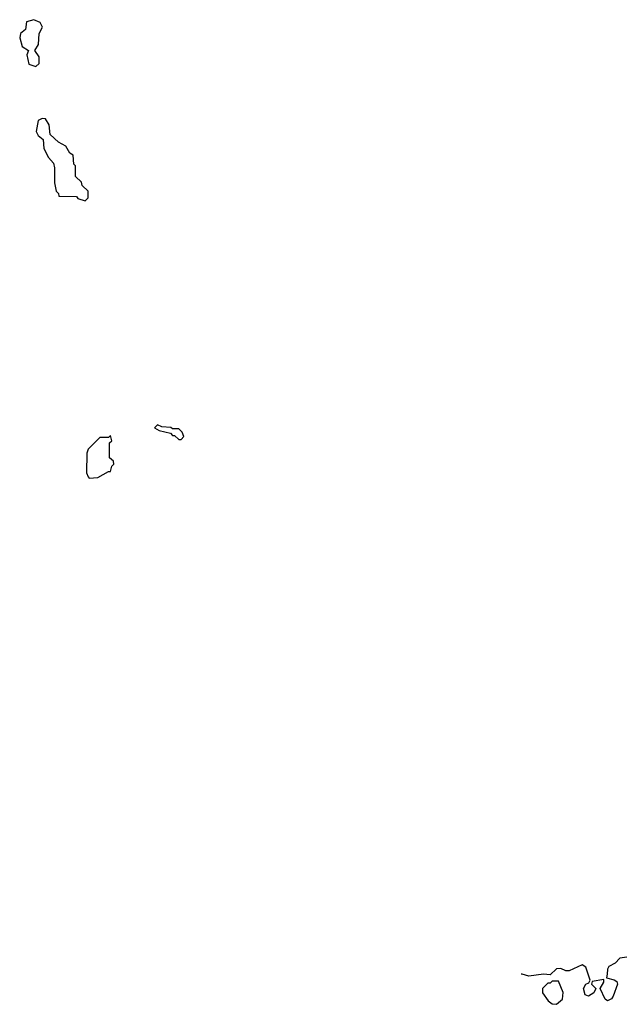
# Model space of a CAD drawing. Extents: x 1980017 to 2252640, y 74400 to 266395.
# Tile 1 of 256: x 2096639 to 2099464, y 78011 to 82630. Entities that reach past the tile are written whole.
import ezdxf

# ---------------------------------------------------------------- set-up
doc = ezdxf.new("R2010")
doc.units = 0

msp = doc.modelspace()

# ---------------------------------------------------------------- linework, layer by layer
at = {"layer": '0CON20XD'}
for points in [[(2096715, 82410), (2096730, 82425), (2096730, 82455), (2096710, 82485), (2096727, 82513), (2096730, 82565), (2096746.2, 82595), (2096735, 82616.7), (2096705, 82630), (2096670.7, 82619.3), (2096665.9, 82584.1), (2096642.5, 82565), (2096638.8, 82545), (2096650, 82505), (2096680, 82485), (2096672.5, 82465), (2096681.7, 82421.7), (2096715, 82410)], [(2096945, 81780), (2096960, 81795), (2096960, 81825), (2096931.7, 81851.7), (2096928.3, 81868.3), (2096900, 81895), (2096900, 81945), (2096892.5, 81952.5), (2096890, 81995), (2096873.6, 82003.6), (2096855, 82036.7), (2096820, 82055), (2096781.7, 82091.7), (2096777, 82137), (2096760, 82165), (2096743.6, 82166.4), (2096725, 82157.5), (2096716.7, 82105), (2096725, 82087.5), (2096748.3, 82068.3), (2096752.5, 82025), (2096773, 81983), (2096797, 81957), (2096802.5, 81935), (2096802.5, 81865), (2096810, 81825), (2096820, 81815), (2096821.7, 81801.7), (2096905, 81800), (2096911.7, 81791.7), (2096945, 81780)], [(2097395, 80660), (2097407.5, 80675), (2097400, 80695), (2097385, 80710), (2097355, 80710), (2097347, 80717), (2097305, 80720), (2097285, 80730), (2097270, 80715), (2097293, 80703), (2097345, 80690), (2097355, 80680), (2097365, 80680), (2097385, 80660), (2097395, 80660)], [(2096965, 80480), (2097005, 80482.5), (2097055, 80510), (2097065, 80510), (2097070, 80535), (2097080, 80545), (2097078.3, 80558.3), (2097060, 80575), (2097060, 80645), (2097070, 80655), (2097065, 80680), (2097055, 80670), (2097015, 80670), (2096960, 80615), (2096953, 80597), (2096952.5, 80505), (2096960, 80485), (2096965, 80480)], [(2099485, 78232.5), (2099451.7, 78228.3), (2099430, 78205), (2099400.7, 78189.3), (2099393.9, 78176.1), (2099393.3, 78153.3), (2099390, 78135), (2099426.1, 78126.1), (2099438, 78118), (2099441.2, 78105), (2099420.7, 78049.3), (2099413, 78037), (2099395, 78027.5), (2099383.3, 78035), (2099360, 78085), (2099377.5, 78115), (2099377.5, 78127.5), (2099322.5, 78117.5), (2099320, 78105), (2099340, 78085), (2099330, 78065), (2099305, 78050), (2099290, 78055), (2099282.5, 78085), (2099292.5, 78105), (2099307.5, 78112.5), (2099312.5, 78125), (2099292.5, 78185), (2099275, 78196.2), (2099215, 78167.5), (2099198.3, 78168.3), (2099175, 78180), (2099155, 78177.5), (2099125, 78150), (2099095, 78152.5), (2099025, 78142.5), (2098995, 78152.5), (2098989.7, 78152.2)], [(2099155, 78011.2), (2099183.3, 78035), (2099186.1, 78066.1), (2099165, 78120), (2099135, 78120), (2099125, 78110), (2099115, 78110), (2099090, 78085), (2099090, 78065), (2099117, 78027), (2099135, 78013.3), (2099155, 78011.2)]]:
    msp.add_lwpolyline(points, dxfattribs=at)

doc.saveas('drawing.dxf')
